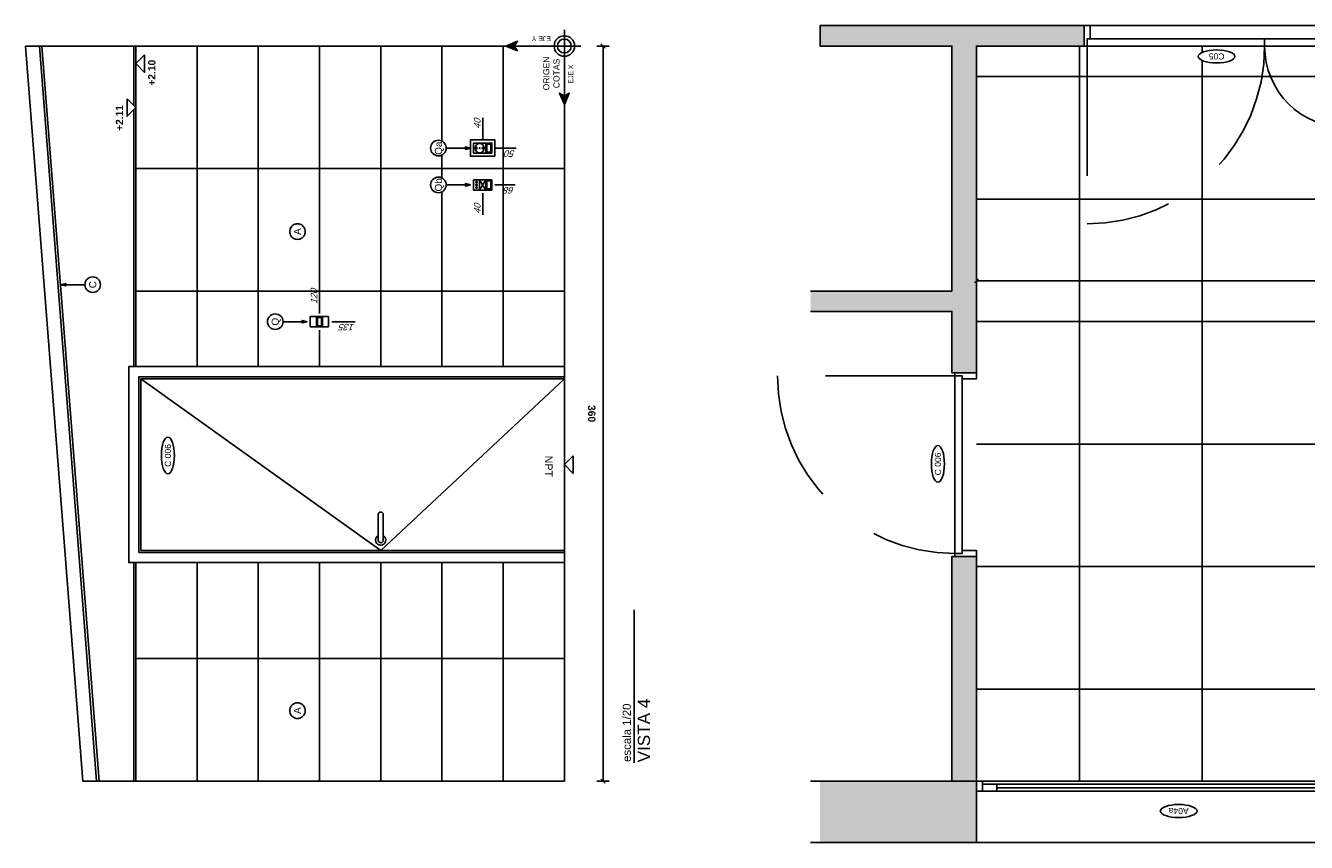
# Model space of a CAD drawing. Header units: millimetres. Extents: x -989 to -850, y -581 to -509.
# Tile 2 of 52: x -968.53 to -962.25, y -576.64 to -572.64. Entities that reach past the tile are written whole.
import ezdxf
from ezdxf.enums import TextEntityAlignment as Align

# ---------------------------------------------------------------- set-up
doc = ezdxf.new("R2010")
doc.units = ezdxf.units.MM
doc.header["$LTSCALE"] = 0.2
doc.set_wipeout_variables(frame=1)
doc.linetypes.add('HIDDEN2', pattern=[4.7625, 3.175, -1.5875])
for name, color, linetype in [('A HATCH MURO ALB', 252, 'Continuous'), ('A PAVIMENTO', 8, 'Continuous'), ('A TABIQUE', 2, 'Continuous'), ('A-ABER', 1, 'Continuous'), ('A-ABER-SERV', 9, 'Continuous'), ('A-ALBA-0', 253, 'Continuous'), ('A-ALBA-1', 1, 'Continuous'), ('A-ALBA-4', 6, 'Continuous'), ('A-ANNO-NIV', 2, 'Continuous'), ('A-ANNO-PLANI @ 20', 1, 'Continuous'), ('A-ANNO-SIMB @ 20', 2, 'Continuous'), ('A-ANNO-SIMB-AXIS', 1, 'Continuous'), ('A-ANNO-TEXT @ 20', 2, 'Continuous'), ('A-ANOT-COTA-ACUM', 1, 'Continuous'), ('A-ANOT-COTA-PARC', 1, 'Continuous'), ('A-ANOT-NIVL @ 20', 2, 'Continuous'), ('A-MURO-HATC', 252, 'Continuous'), ('E-ELEC', 1, 'Continuous'), ('TXT COTA', 3, 'Continuous')]:
    doc.layers.add(name, color=color, linetype=linetype)
doc.styles.add('BIS estudio', font='swissl.ttf')
doc.styles.add('BIS-ANOT', font='swiss.ttf')
doc.styles.add('BIS-COTA', font='swissb.ttf')
doc.styles.add('BIS-COTA-ACUM', font='swissi.ttf', dxfattribs={"oblique": 20})
doc.styles.add('E5-10', font='micross.ttf', dxfattribs={"height": 0.015})
doc.styles.add('E5-100', font='micross.ttf')
doc.dimstyles.new('BIS-COTA-ACUM', dxfattribs={"dimscale": 0.9, "dimtxt": 0.0016, "dimasz": 0.001, "dimexe": 0.0035, "dimexo": 0, "dimgap": 0.0005, "dimtad": 1, "dimdec": 1, "dimlfac": 100, "dimrnd": 1, "dimzin": 9, "dimdsep": 46, "dimtxsty": 'BIS-COTA-ACUM', "dimblk1": 'MARK1', "dimblk2": 'MARK2', "dimsah": 1, "dimcen": 0, "dimclrd": 1, "dimclre": 256, "dimclrt": 256, "dimaunit": 1, "dimadec": 0, "dimazin": 0, "dimtfac": 1, "dimtdec": 1, "dimtix": 1, "dimtmove": 2, "dimatfit": 3, "dimldrblk": 'MARK1', "dimfxl": 1, "dimtolj": 1, "dimarcsym": 1})
doc.dimstyles.new('BIS-COTA-PARC', dxfattribs={"dimscale": 0, "dimtxt": 0.0018, "dimasz": 0.001, "dimexe": 0.0015, "dimexo": 0, "dimgap": 0.0005, "dimtad": 1, "dimdec": 0, "dimlfac": 100, "dimzin": 9, "dimdsep": 46, "dimtxsty": 'BIS-COTA', "dimblk": 'OBLIQUE', "dimcen": 2.5, "dimclrd": 256, "dimclre": 251, "dimclrt": 2, "dimadec": 1, "dimazin": 2, "dimtfac": 1, "dimtdec": 0, "dimtix": 1, "dimtmove": 2, "dimatfit": 3, "dimldrblk": 'DOT', "dimfxl": 0.0015, "dimfxlon": 1, "dimtolj": 1, "dimtzin": 0, "dimarcsym": 0})
pattern_1 = [(315, (23.78585723, 93.22024556), (8.838834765e-05, 8.838834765e-05), [])]
pattern_2 = [(225, (23.618083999, 93.220245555), (8.838834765e-06, -8.838834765e-06), [])]

# ---------------------------------------------------------------- blocks, each defined once
blk = doc.blocks.new('AIP-PUERTA DOBLE COCINA PL')
for points in [[(0, 0), (0.03, 0), (0.03, 0.065), (0.015, 0.065), (0.015, 0.1), (0, 0.1), (0, 0)], [(1.3, 0), (1.27, 0), (1.27, 0.065), (1.285, 0.065), (1.285, 0.1), (1.3, 0.1), (1.3, 0)]]:
    blk.add_lwpolyline(points)
for points in [[(0.015, 0.065), (0.015, 0.1), (0.885, 0.1), (0.885, 0.065)], [(0.885, 0.065), (0.885, 0.1), (1.285, 0.1), (1.285, 0.065)]]:
    blk.add_lwpolyline(points, close=True)
at = {"layer": 'A-ABER-SERV', "color": 9, "linetype": 'HIDDEN2'}
for p, q in [((0.015, 0.1), (0.015, 0.97)), ((1.285, 0.1), (1.285, 0.5))]:
    blk.add_line(p, q, dxfattribs=at)
for centre, radius, start, end in [((0.015, 0.1), 0.87, 0, 90), ((1.285, 0.1), 0.4, 90, 180)]:
    blk.add_arc(centre, radius, start, end, dxfattribs=at)
blk = doc.blocks.new('CCA-PLANI1')
blk.add_wipeout([(0.225, 0), (0.219, -0.019), (0.205, -0.033), (0.187, -0.044), (0.169, -0.053), (0.15, -0.06), (0.131, -0.065), (0.111, -0.07), (0.091, -0.073), (0.071, -0.076), (0.051, -0.078), (0.03, -0.079), (0.01, -0.08), (-0.01, -0.08), (-0.03, -0.079), (-0.051, -0.078), (-0.071, -0.076), (-0.091, -0.073), (-0.111, -0.07), (-0.131, -0.065), (-0.15, -0.06), (-0.169, -0.053), (-0.187, -0.044), (-0.205, -0.033), (-0.219, -0.019), (-0.225, 0), (-0.219, 0.019), (-0.205, 0.033), (-0.187, 0.044), (-0.169, 0.053), (-0.15, 0.06), (-0.131, 0.065), (-0.111, 0.07), (-0.091, 0.073), (-0.071, 0.076), (-0.051, 0.078), (-0.03, 0.079), (-0.01, 0.08), (0.01, 0.08), (0.03, 0.079), (0.051, 0.078), (0.071, 0.076), (0.091, 0.073), (0.111, 0.07), (0.131, 0.065), (0.15, 0.06), (0.169, 0.053), (0.187, 0.044), (0.205, 0.033), (0.219, 0.019)])
blk.add_ellipse((0, 0), major_axis=(-0.225, 0), ratio=0.355556, start_param=-3.141592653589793, end_param=3.141592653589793)
at = {"color": 2, "style": 'E5-100'}
blk.add_attdef('TIPO', text='', height=0.075, rotation=360, dxfattribs=at).set_placement((0, 0), align=Align.MIDDLE_CENTER)
blk = doc.blocks.new('AIP-PUER-90 10.5')
for points in [[(0, 0.9), (0, 0.87), (0.07, 0.87), (0.07, 0.885), (0.105, 0.885), (0.105, 0.9), (0, 0.9)], [(0, 0), (0, 0.03), (0.07, 0.03), (0.07, 0.015), (0.105, 0.015), (0.105, 0), (0, 0)]]:
    blk.add_lwpolyline(points)
blk.add_lwpolyline([(0.07, 0.015), (0.105, 0.015), (0.105, 0.885), (0.07, 0.885)], close=True)
at = {"layer": 'A-ABER-SERV', "color": 9, "linetype": 'HIDDEN2'}
blk.add_line((0.105, 0.015), (0.975, 0.015), dxfattribs=at)
blk.add_arc((0.105, 0.015), 0.87, 0, 90, dxfattribs=at)
blk = doc.blocks.new('_Oblique')
at = {"layer": 'TXT COTA', "color": 0, "lineweight": -2}
blk.add_line((-0.5, -0.5), (0.5, 0.5), dxfattribs=at)
blk = doc.blocks.new('*D588')
at = {"layer": 'A-ANOT-COTA-PARC', "color": 251, "lineweight": -2, "transparency": 16777216}
for p, q in [((-963.8682, -573.9247), (-963.8682, -573.8647)), ((-956.7326, -573.9247), (-956.7326, -573.8647))]:
    blk.add_line(p, q, dxfattribs=at)
at = {"layer": 'A-ANOT-COTA-PARC', "lineweight": -2, "transparency": 16777216}
blk.add_line((-963.8682, -573.8947), (-956.7326, -573.8947), dxfattribs=at)
at = {"layer": 'Defpoints', "color": 0, "transparency": 16777216}
for p in [(-956.7326, -573.8947), (-963.8682, -574.3297), (-956.7326, -574.3397)]:
    blk.add_point(p, dxfattribs=at)
at = {"layer": 'A-ANOT-COTA-PARC', "lineweight": -2, "transparency": 16777216, "xscale": 0.02, "yscale": 0.02, "zscale": 0.02, "rotation": 180}
blk.add_blockref('_Oblique', (-963.8682, -573.8947), dxfattribs=at)
at = {"layer": 'A-ANOT-COTA-PARC', "lineweight": -2, "transparency": 16777216, "xscale": 0.02, "yscale": 0.02, "zscale": 0.02}
blk.add_blockref('_Oblique', (-956.7326, -573.8947), dxfattribs=at)
at = {"layer": 'A-ANOT-COTA-PARC', "color": 2, "transparency": 16777216, "insert": (-960.3004, -573.8667), "char_height": 0.036, "attachment_point": 5, "style": 'BIS-COTA'}
blk.add_mtext('\\A1;714', dxfattribs=at)
blk = doc.blocks.new('_Dot')
at = {"color": 0, "linetype": 'ByBlock', "lineweight": -2}
blk.add_line((-0.5, 0), (-1, 0), dxfattribs=at)
at = {"color": 0, "linetype": 'ByBlock', "const_width": 0.5}
blk.add_lwpolyline([(-0.25, 0, 1), (0.25, 0, 1)], format="xyb", close=True, dxfattribs=at)
blk = doc.blocks.new('*U538')
at = {"color": 0, "linetype": 'ByBlock', "ltscale": 0.5}
for points in [[(-1.1097, 0), (-1.0797, 0), (-1.0797, 0.05), (-1.1097, 0.05)], [(-1.0797, 0.05), (0.8103, 0.05), (0.8103, 0), (-1.0797, 0)], [(-1.0797, 0), (-1.0097, 0), (-1.0097, 0.035), (-1.0797, 0.035)], [(-1.0097, 0), (0.7403, 0), (0.7403, 0.035), (-1.0097, 0.035)], [(0.7403, 0.0175), (-1.0097, 0.0175), (-1.0097, 0.0175), (0.7403, 0.0175)], [(0.7403, 0), (0.8103, 0), (0.8103, 0.035), (0.7403, 0.035)], [(0.8403, 0), (0.8103, 0), (0.8103, 0.05), (0.8403, 0.05)]]:
    blk.add_lwpolyline(points, close=True, dxfattribs=at)
blk = doc.blocks.new('A-ANNO-TIT')
blk.add_line((-0.0375, 0), (0, 0))
at = {"linetype": 'Continuous', "style": 'E5-100'}
blk.add_attdef('TITULO', text='', height=0.003, dxfattribs=at).set_placement((0, 0), align=Align.BOTTOM_RIGHT)
blk.add_attdef('ESCALA', text='', height=0.002, dxfattribs=at).set_placement((-0.00024, -0.00283), align=Align.RIGHT)
blk = doc.blocks.new('*U55')
at = {"color": 0}
for points in [[(0.96, 0), (0, 0), (0, 2.135), (0.96, 2.135)], [(0.91, 0), (0.05, 0), (0.05, 2.085), (0.91, 2.085)], [(0.9, 0), (0.06, 0), (0.06, 2.075), (0.9, 2.075)]]:
    blk.add_lwpolyline(points, close=True, dxfattribs=at)
at = {"color": 9, "linetype": 'ByBlock', "ltscale": 0.2}
for points in [[(0.06, 0.9), (0.9, 2.075)], [(0.06, 0.9), (0.9, 0)]]:
    blk.add_lwpolyline(points, dxfattribs=at)
at = {"color": 8}
blk.add_lwpolyline([(0.11, 0.9125, 1), (0.11, 0.8875), (0.235, 0.8875, 1), (0.235, 0.9125)], format="xyb", close=True, dxfattribs=at)
blk.add_arc((0.11, 0.9), 0.025, 30, 330, dxfattribs=at)
blk = doc.blocks.new('nivel altimetrico')
blk.add_wipeout([(0, 0), (0.00215, 0.00215), (-0.00215, 0.00215)])
at = {"color": 0, "linetype": 'Continuous'}
blk.add_line((-0.0043, 0), (0.00215, 0), dxfattribs=at)
at = {"color": 0, "linetype": 'Continuous', "ltscale": 5}
blk.add_lwpolyline([(-0.00215, 0.00215), (0.00215, 0.00215), (0, 0), (-0.00215, 0.00215)], dxfattribs=at)
blk = doc.blocks.new('A-ANNO-NOM-2')
blk.add_wipeout([(0, -0.00191), (0.0003, -0.00189), (0.00059, -0.00182), (0.00087, -0.0017), (0.00112, -0.00155), (0.00135, -0.00135), (0.00155, -0.00112), (0.0017, -0.00087), (0.00182, -0.00059), (0.00189, -0.0003), (0.00191, 0), (0.00189, 0.0003), (0.00182, 0.00059), (0.0017, 0.00087), (0.00155, 0.00112), (0.00135, 0.00135), (0.00112, 0.00155), (0.00087, 0.0017), (0.00059, 0.00182), (0.0003, 0.00189), (0, 0.00191), (-0.0003, 0.00189), (-0.00059, 0.00182), (-0.00087, 0.0017), (-0.00112, 0.00155), (-0.00135, 0.00135), (-0.00155, 0.00112), (-0.0017, 0.00087), (-0.00182, 0.00059), (-0.00189, 0.0003), (-0.00191, 0), (-0.00189, -0.0003), (-0.00182, -0.00059), (-0.0017, -0.00087), (-0.00155, -0.00112), (-0.00135, -0.00135), (-0.00112, -0.00155), (-0.00087, -0.0017), (-0.00059, -0.00182), (-0.0003, -0.00189)])
blk.add_lwpolyline([(0, -0.00191), (0.0003, -0.00189), (0.00059, -0.00182), (0.00087, -0.0017), (0.00112, -0.00155), (0.00135, -0.00135), (0.00155, -0.00112), (0.0017, -0.00087), (0.00182, -0.00059), (0.00189, -0.0003), (0.00191, 0), (0.00189, 0.0003), (0.00182, 0.00059), (0.0017, 0.00087), (0.00155, 0.00112), (0.00135, 0.00135), (0.00112, 0.00155), (0.00087, 0.0017), (0.00059, 0.00182), (0.0003, 0.00189), (0, 0.00191), (-0.0003, 0.00189), (-0.00059, 0.00182), (-0.00087, 0.0017), (-0.00112, 0.00155), (-0.00135, 0.00135), (-0.00155, 0.00112), (-0.0017, 0.00087), (-0.00182, 0.00059), (-0.00189, 0.0003), (-0.00191, 0), (-0.00189, -0.0003), (-0.00182, -0.00059), (-0.0017, -0.00087), (-0.00155, -0.00112), (-0.00135, -0.00135), (-0.00112, -0.00155), (-0.00087, -0.0017), (-0.00059, -0.00182), (-0.0003, -0.00189)], close=True)
at = {"color": 1, "linetype": 'Continuous', "style": 'E5-100'}
blk.add_attdef('LETRA', text='', height=0.00175, dxfattribs=at).set_placement((0, 0), align=Align.MIDDLE_CENTER)
blk = doc.blocks.new('EL-LLAME BIPOLAR-MODULO CIEGO-3 EN LINEA')
at = {"linetype": 'ByBlock'}
blk.add_wipeout([(-5.2727, 125.6181), (-5.2727, 125.5381), (-5.1527, 125.5381), (-5.1527, 125.6181)], dxfattribs=at)
h = blk.add_hatch(dxfattribs=at)
h.set_pattern_fill('ANSI31', color=8, scale=0.001, angle=-90, style=0)
h.set_pattern_definition([(315, (23.77283519, 93.22024556), (8.838834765e-05, 8.838834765e-05), [])])
edge = h.paths.add_edge_path()
edge.add_arc((-5.1827, 125.5911), 0.00321, 90, 450)
h = blk.add_hatch(dxfattribs=at)
h.set_pattern_fill('ANSI31', color=8, scale=0.001, angle=-90, style=0)
h.set_pattern_definition(pattern_1)
edge = h.paths.add_edge_path()
edge.add_arc((-5.1827, 125.5781), 0.00321, 90, 450)
h = blk.add_hatch(dxfattribs=at)
h.set_pattern_fill('ANSI31', color=8, scale=0.001, angle=-90, style=0)
h.set_pattern_definition(pattern_1)
edge = h.paths.add_edge_path()
edge.add_arc((-5.1827, 125.5651), 0.00321, 90, 450)
for p, q in [((-5.2277, 125.6031), (-5.1977, 125.5531)), ((-5.1977, 125.6031), (-5.2277, 125.5531))]:
    blk.add_line(p, q, dxfattribs=at)
for points in [[(-5.2577, 125.6031), (-5.2577, 125.5531), (-5.2277, 125.5531), (-5.2277, 125.6031)], [(-5.2527, 125.598), (-5.2527, 125.5582), (-5.2328, 125.5582), (-5.2328, 125.598)], [(-5.2277, 125.6031), (-5.2277, 125.5531), (-5.1977, 125.5531), (-5.1977, 125.6031)], [(-5.1977, 125.6031), (-5.1977, 125.5531), (-5.1677, 125.5531), (-5.1677, 125.6031)]]:
    blk.add_lwpolyline(points, close=True, dxfattribs=at)
for centre in [(-5.1827, 125.5911), (-5.1827, 125.5781), (-5.1827, 125.5651)]:
    blk.add_circle(centre, 0.00321, dxfattribs=at)
blk = doc.blocks.new('EL-LLAVE BIPOLAR-MODULO SHUKO')
at = {"linetype": 'ByBlock', "ltscale": 0.005}
blk.add_wipeout([(-5.118, 125.6181), (-5.118, 125.5381), (-4.998, 125.5381), (-4.998, 125.6181)], dxfattribs=at)
h = blk.add_hatch(dxfattribs=at)
h.set_pattern_fill('ANSI31', color=8, scale=0.0001, angle=-90, style=0)
h.set_pattern_definition(pattern_2)
edge = h.paths.add_edge_path()
edge.add_arc((-5.058, 125.5781), 0.00321, 90, 450)
h = blk.add_hatch(dxfattribs=at)
h.set_pattern_fill('ANSI31', color=8, scale=5e-05, angle=-90, style=0)
h.set_pattern_definition([(225, (23.6180839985, 93.220245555), (4.4194173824e-06, -4.4194173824e-06), [])])
edge = h.paths.add_edge_path()
edge.add_arc((-5.043, 125.5781), 0.00161, 90, 450)
h = blk.add_hatch(dxfattribs=at)
h.set_pattern_fill('ANSI31', color=8, scale=0.0001, angle=-90, style=0)
h.set_pattern_definition(pattern_2)
edge = h.paths.add_edge_path()
edge.add_arc((-5.028, 125.5781), 0.00321, 90, 450)
for points in [[(-5.118, 125.6181), (-5.118, 125.5381), (-4.998, 125.5381), (-4.998, 125.6181)], [(-5.103, 125.6031), (-5.103, 125.5531), (-5.073, 125.5531), (-5.073, 125.6031)], [(-5.0979, 125.598), (-5.0979, 125.5582), (-5.0781, 125.5582), (-5.0781, 125.598)], [(-5.073, 125.6031), (-5.073, 125.5531), (-5.013, 125.5531), (-5.013, 125.6031)]]:
    blk.add_lwpolyline(points, close=True, dxfattribs=at)
for centre, radius in [((-5.043, 125.5781), 0.0225), ((-5.058, 125.5781), 0.00321), ((-5.043, 125.5781), 0.00161), ((-5.028, 125.5781), 0.00321)]:
    blk.add_circle(centre, radius, dxfattribs=at)
blk = doc.blocks.new('EL-3 LLAVES BIPOLAR')
at = {"linetype": 'ByBlock'}
blk.add_wipeout([(63.9348, 13.8976), (63.9348, 13.9776), (63.8148, 13.9776), (63.8148, 13.8976)], dxfattribs=at)
for points in [[(63.8598, 13.9126), (63.8598, 13.9626), (63.8298, 13.9626), (63.8298, 13.9126)], [(63.8898, 13.9126), (63.8898, 13.9626), (63.8598, 13.9626), (63.8598, 13.9126)], [(63.8847, 13.9177), (63.8847, 13.9576), (63.8648, 13.9576), (63.8648, 13.9177)], [(63.9198, 13.9126), (63.9198, 13.9626), (63.8898, 13.9626), (63.8898, 13.9126)]]:
    blk.add_lwpolyline(points, close=True, dxfattribs=at)
blk = doc.blocks.new('*U61')
blk.add_lwpolyline([(0, 0.00785), (0.00031, 0.0066), (-0.00031, 0.0066)], close=True)
blk.add_wipeout([(0, -0.00191), (0.0003, -0.00189), (0.00059, -0.00182), (0.00087, -0.0017), (0.00112, -0.00155), (0.00135, -0.00135), (0.00155, -0.00112), (0.0017, -0.00087), (0.00182, -0.00059), (0.00189, -0.0003), (0.00191, 0), (0.00189, 0.0003), (0.00182, 0.00059), (0.0017, 0.00087), (0.00155, 0.00112), (0.00135, 0.00135), (0.00112, 0.00155), (0.00087, 0.0017), (0.00059, 0.00182), (0.0003, 0.00189), (0, 0.00191), (-0.0003, 0.00189), (-0.00059, 0.00182), (-0.00087, 0.0017), (-0.00112, 0.00155), (-0.00135, 0.00135), (-0.00155, 0.00112), (-0.0017, 0.00087), (-0.00182, 0.00059), (-0.00189, 0.0003), (-0.00191, 0), (-0.00189, -0.0003), (-0.00182, -0.00059), (-0.0017, -0.00087), (-0.00155, -0.00112), (-0.00135, -0.00135), (-0.00112, -0.00155), (-0.00087, -0.0017), (-0.00059, -0.00182), (-0.0003, -0.00189)])
at = {"linetype": 'Continuous'}
blk.add_line((0, 0.00785), (0, 0.00191), dxfattribs=at)
blk.add_circle((0, 0), 0.00191)
at = {"color": 1, "linetype": 'Continuous', "style": 'E5-100'}
blk.add_attdef('LETRA', text='', height=0.00175, dxfattribs=at).set_placement((0, 0), align=Align.MIDDLE_CENTER)
blk = doc.blocks.new('*D555')
at = {"layer": 'A-ANOT-COTA-ACUM', "lineweight": -2, "transparency": 16777216}
blk.add_line((-966.2876, -573.2046), (-966.2876, -573.0961), dxfattribs=at)
at = {"layer": 'Defpoints', "color": 0, "transparency": 16777216}
for p in [(-965.8876, -572.7446), (-966.2876, -573.1653), (-966.2876, -573.2046)]:
    blk.add_point(p, dxfattribs=at)
at = {"layer": 'A-ANOT-COTA-ACUM', "transparency": 16777216, "insert": (-966.3141, -573.1257), "char_height": 0.032, "attachment_point": 5, "rotation": 90, "style": 'BIS-COTA-ACUM'}
blk.add_mtext('\\A1;40', dxfattribs=at)
blk = doc.blocks.new('MARK1')
at = {"color": 0}
for p, q in [((1, 0), (-1, 0)), ((0, 1.5), (0, -1.5))]:
    blk.add_line(p, q, dxfattribs=at)
blk.add_lwpolyline([(0.5, 0.5), (-0.5, -0.5)], dxfattribs=at)
blk = doc.blocks.new('MARK2')
at = {"color": 0}
for p, q in [((1, 0), (-1, 0)), ((0, 1.5), (0, -1.5))]:
    blk.add_line(p, q, dxfattribs=at)
blk.add_lwpolyline([(0.5, 0.5), (-0.5, -0.5)], dxfattribs=at)
blk = doc.blocks.new('*D556')
at = {"layer": 'A-ANOT-COTA-ACUM', "lineweight": -2, "transparency": 16777216}
blk.add_line((-966.2876, -573.4646), (-966.2876, -573.5716), dxfattribs=at)
at = {"layer": 'Defpoints', "color": 0, "transparency": 16777216}
for p in [(-965.8876, -572.7446), (-966.2876, -573.4646), (-966.2876, -573.5024)]:
    blk.add_point(p, dxfattribs=at)
at = {"layer": 'A-ANOT-COTA-ACUM', "transparency": 16777216, "insert": (-966.3141, -573.542), "char_height": 0.032, "attachment_point": 5, "rotation": 90, "style": 'BIS-COTA-ACUM'}
blk.add_mtext('\\A1;40', dxfattribs=at)
blk = doc.blocks.new('*D557')
at = {"layer": 'A-ANOT-COTA-ACUM', "lineweight": -2, "transparency": 16777216}
blk.add_line((-966.2276, -573.2446), (-966.1237, -573.2446), dxfattribs=at)
at = {"layer": 'Defpoints', "color": 0, "transparency": 16777216}
for p in [(-965.8876, -572.7446), (-966.2276, -573.2446), (-966.1922, -573.2446)]:
    blk.add_point(p, dxfattribs=at)
at = {"layer": 'A-ANOT-COTA-ACUM', "transparency": 16777216, "insert": (-966.1529, -573.2711), "char_height": 0.032, "attachment_point": 5, "rotation": 180, "style": 'BIS-COTA-ACUM'}
blk.add_mtext('\\A1;50', dxfattribs=at)
blk = doc.blocks.new('*D558')
at = {"layer": 'A-ANOT-COTA-ACUM', "lineweight": -2, "transparency": 16777216}
blk.add_line((-966.2276, -573.4246), (-966.129, -573.4246), dxfattribs=at)
at = {"layer": 'Defpoints', "color": 0, "transparency": 16777216}
for p in [(-965.8876, -572.7446), (-966.2276, -573.4246), (-966.1963, -573.4246)]:
    blk.add_point(p, dxfattribs=at)
at = {"layer": 'A-ANOT-COTA-ACUM', "transparency": 16777216, "insert": (-966.1576, -573.4511), "char_height": 0.032, "attachment_point": 5, "rotation": 180, "style": 'BIS-COTA-ACUM'}
blk.add_mtext('\\A1;68', dxfattribs=at)
blk = doc.blocks.new('*D559')
at = {"layer": 'A-ANOT-COTA-ACUM', "lineweight": -2, "transparency": 16777216}
blk.add_line((-967.0276, -574.0946), (-966.9131, -574.0946), dxfattribs=at)
at = {"layer": 'Defpoints', "color": 0, "transparency": 16777216}
for p in [(-965.8876, -572.7446), (-967.0276, -574.0946), (-967.0011, -574.0946)]:
    blk.add_point(p, dxfattribs=at)
at = {"layer": 'A-ANOT-COTA-ACUM', "transparency": 16777216, "insert": (-966.9521, -574.1211), "char_height": 0.032, "attachment_point": 5, "rotation": 180, "style": 'BIS-COTA-ACUM'}
blk.add_mtext('\\A1;135', dxfattribs=at)
blk = doc.blocks.new('*D560')
at = {"layer": 'A-ANOT-COTA-ACUM', "lineweight": -2, "transparency": 16777216}
blk.add_line((-967.0876, -574.0546), (-967.0876, -573.9326), dxfattribs=at)
at = {"layer": 'Defpoints', "color": 0, "transparency": 16777216}
for p in [(-965.8876, -572.7446), (-967.0876, -574.0211), (-967.0876, -574.0546)]:
    blk.add_point(p, dxfattribs=at)
at = {"layer": 'A-ANOT-COTA-ACUM', "transparency": 16777216, "insert": (-967.1141, -573.9718), "char_height": 0.032, "attachment_point": 5, "rotation": 90, "style": 'BIS-COTA-ACUM'}
blk.add_mtext('\\A1;120', dxfattribs=at)
blk = doc.blocks.new('*U63')
blk.add_lwpolyline([(0, -0.00785), (-0.00031, -0.0066), (0.00031, -0.0066)], close=True)
blk.add_wipeout([(0, -0.00191), (0.0003, -0.00189), (0.00059, -0.00182), (0.00087, -0.0017), (0.00112, -0.00155), (0.00135, -0.00135), (0.00155, -0.00112), (0.0017, -0.00087), (0.00182, -0.00059), (0.00189, -0.0003), (0.00191, 0), (0.00189, 0.0003), (0.00182, 0.00059), (0.0017, 0.00087), (0.00155, 0.00112), (0.00135, 0.00135), (0.00112, 0.00155), (0.00087, 0.0017), (0.00059, 0.00182), (0.0003, 0.00189), (0, 0.00191), (-0.0003, 0.00189), (-0.00059, 0.00182), (-0.00087, 0.0017), (-0.00112, 0.00155), (-0.00135, 0.00135), (-0.00155, 0.00112), (-0.0017, 0.00087), (-0.00182, 0.00059), (-0.00189, 0.0003), (-0.00191, 0), (-0.00189, -0.0003), (-0.00182, -0.00059), (-0.0017, -0.00087), (-0.00155, -0.00112), (-0.00135, -0.00135), (-0.00112, -0.00155), (-0.00087, -0.0017), (-0.00059, -0.00182), (-0.0003, -0.00189)])
at = {"linetype": 'Continuous'}
blk.add_line((0, -0.00785), (0, -0.00191), dxfattribs=at)
blk.add_circle((0, 0), 0.00191)
at = {"color": 1, "linetype": 'Continuous', "style": 'E5-100'}
blk.add_attdef('LETRA', text='', height=0.00175, dxfattribs=at).set_placement((0, 0), align=Align.MIDDLE_CENTER)
blk = doc.blocks.new('A-ANNO-DET-EJE 2')
for points in [[(0, 0.2863), (0.0233, 0.2302), (0, 0.2457), (-0.0233, 0.2302)], [(-0.2863, 0), (-0.2302, 0.0233), (-0.2457, 0), (-0.2302, -0.0233)]]:
    blk.add_hatch(color=0).paths.add_polyline_path(points)
at = {"color": 0}
for p, q in [((0, -0.08), (0, 0.2457)), ((0.08, 0), (-0.2457, 0))]:
    blk.add_line(p, q, dxfattribs=at)
for points in [[(0, 0.2863), (0.0233, 0.2302), (0, 0.2457), (-0.0233, 0.2302)], [(-0.2863, 0), (-0.2302, 0.0233), (-0.2457, 0), (-0.2302, -0.0233)]]:
    blk.add_lwpolyline(points, close=True, dxfattribs=at)
at = {"color": 0, "ltscale": 1.5}
for radius in [0.05, 0.034]:
    blk.add_circle((0, 0), radius, dxfattribs=at)
at = {"color": 0, "insert": (0.0487, 0.066), "char_height": 0.024, "width": 0.234553, "attachment_point": 7, "rotation": 90, "style": 'E5-10'}
blk.add_mtext('{\\fArial|b0|i0|c238|p34;EJE Y}', dxfattribs=at)
at = {"color": 0, "style": 'E5-10'}
for s, insert, char_height, width, attachment_point in [('{\\fArial|b0|i0|c238|p34;ORIGEN\\fArial|b0|i0|c0|p34;\\P\\fArial|b0|i0|c238|p34;COTAS}', (-0.1344, 0.0634), 0.03, 0.19717, 5), ('{\\fArial|b0|i0|c238|p34;EJE X}', (-0.1843, -0.02), 0.024, 0.234553, 1)]:
    blk.add_mtext(s, dxfattribs=dict(at, insert=insert, char_height=char_height, width=width, attachment_point=attachment_point))
blk = doc.blocks.new('*D561')
at = {"layer": 'A-ANOT-COTA-PARC', "color": 251, "lineweight": -2, "transparency": 16777216}
for p, q in [((-965.668, -572.7446), (-965.728, -572.7446)), ((-965.668, -576.3446), (-965.728, -576.3446))]:
    blk.add_line(p, q, dxfattribs=at)
at = {"layer": 'A-ANOT-COTA-PARC', "lineweight": -2, "transparency": 16777216}
blk.add_line((-965.698, -572.7446), (-965.698, -576.3446), dxfattribs=at)
at = {"layer": 'Defpoints', "color": 0, "transparency": 16777216}
for p in [(-965.5627, -572.7446, -0.0005), (-965.698, -576.3446), (-965.5627, -576.3446, -0.0005)]:
    blk.add_point(p, dxfattribs=at)
at = {"layer": 'A-ANOT-COTA-PARC', "lineweight": -2, "transparency": 16777216, "xscale": 0.02, "yscale": 0.02, "zscale": 0.02}
for p, rotation in [((-965.698, -572.7446), 90), ((-965.698, -576.3446), 270)]:
    blk.add_blockref('_Oblique', p, dxfattribs=dict(at, rotation=rotation))
at = {"layer": 'A-ANOT-COTA-PARC', "color": 2, "transparency": 16777216, "insert": (-965.7535, -574.5446), "char_height": 0.036, "attachment_point": 5, "rotation": 270, "style": 'BIS-COTA'}
blk.add_mtext('\\A1;360', dxfattribs=at)

msp = doc.modelspace()

# ---------------------------------------------------------------- hatches: boundary and pattern name
at = {"layer": 'A HATCH MURO ALB'}
h = msp.add_hatch(color=256, dxfattribs=at)
h.dxf.hatch_style = 1
h.paths.add_polyline_path([(-963.9882, -576.3446), (-963.8682, -576.3446), (-963.8682, -575.2446), (-963.9882, -575.2446)])
h = msp.add_hatch(color=256, dxfattribs=at)
h.dxf.hatch_style = 1
h.paths.add_polyline_path([(-961.9182, -576.3446), (-961.9182, -576.6446), (-956.4326, -576.6446), (-956.4326, -576.3446)])
h.paths.add_polyline_path([(-963.8682, -576.6446), (-963.8682, -576.3446), (-964.6344, -576.3446), (-964.6344, -576.6446)])
at = {"layer": 'A PAVIMENTO'}
h = msp.add_hatch(dxfattribs=at)
h.set_pattern_fill('_USER', color=256, scale=0.6, angle=1080, double=1, pattern_type=0)
h.set_pattern_definition([(180, (-1544.76306, -305.2944), (-1e-13, -0.6), []), (270, (-1544.76306, -305.2944), (0.6, -1e-13), [])])
h.paths.add_polyline_path([(-957.6336, -575.7631), (-957.6336, -575.7447), (-957.3326, -575.7447), (-957.3326, -573.5447), (-960.4682, -573.5447), (-960.4682, -572.7447), (-960.5682, -572.7447), (-960.5682, -573.4746), (-961.8682, -573.4746), (-961.8681, -572.7448), (-962.0409, -572.7446), (-963.8682, -572.7446), (-963.8682, -576.3446), (-961.8826, -576.3446), (-961.8826, -575.7447), (-958.6326, -575.7447), (-958.6326, -576.3446), (-958.5196, -576.3446), (-958.5196, -575.7631)])
at = {"layer": 'A-MURO-HATC'}
h = msp.add_hatch(color=256, dxfattribs=at)
h.dxf.hatch_style = 1
h.paths.add_polyline_path([(-964.6811, -573.9446), (-964.6811, -574.0446), (-963.9882, -574.0446), (-963.9882, -574.3446), (-963.8682, -574.3446), (-963.8682, -572.7446), (-963.3409, -572.7447), (-963.3409, -572.6447), (-964.6344, -572.6446), (-964.6344, -572.7446), (-963.9882, -572.7446), (-963.9882, -573.9446)])

# ---------------------------------------------------------------- linework, layer by layer
at = {"layer": 'A TABIQUE'}
for points in [[(-964.6811, -573.9446), (-963.9882, -573.9446), (-963.9882, -572.7446), (-964.6344, -572.7446), (-964.6344, -572.6446), (-963.3409, -572.6447)], [(-963.3409, -572.6447), (-963.3409, -572.7447), (-963.8682, -572.7446), (-963.8682, -574.3446), (-963.9882, -574.3446), (-963.9882, -574.0446), (-964.6811, -574.0446)]]:
    msp.add_lwpolyline(points, dxfattribs=at)
msp.add_lwpolyline([(-963.9882, -576.3446), (-963.8682, -576.3446), (-963.8682, -575.2446), (-963.9882, -575.2446)], close=True, dxfattribs=at)
at = {"layer": 'A-ABER'}
msp.add_lwpolyline([(-962.0409, -572.6447), (-963.3409, -572.6447), (-963.3409, -572.7447), (-962.0409, -572.7447)], close=True, dxfattribs=at)
at = {"layer": 'A-ALBA-0'}
for points in [[(-967.9876, -573.3446), (-967.9876, -572.7446), (-967.6876, -572.7446), (-967.6876, -573.3446)], [(-967.6876, -573.3446), (-967.6876, -572.7446), (-967.3876, -572.7446), (-967.3876, -573.3446)], [(-967.3876, -573.3446), (-967.3876, -572.7446), (-967.0876, -572.7446), (-967.0876, -573.3446)], [(-967.0876, -573.3446), (-967.0876, -572.7446), (-966.7876, -572.7446), (-966.7876, -573.3446)], [(-966.7876, -573.3446), (-966.7876, -572.7446), (-966.4876, -572.7446), (-966.4876, -573.3446)], [(-966.4876, -573.3446), (-966.4876, -572.7446), (-966.1876, -572.7446), (-966.1876, -573.3446)], [(-966.1876, -573.3446), (-966.1876, -572.7446), (-965.8876, -572.7446), (-965.8876, -573.3446)], [(-967.9876, -573.9446), (-967.9876, -573.3446), (-967.6876, -573.3446), (-967.6876, -573.9446)], [(-967.6876, -573.9446), (-967.6876, -573.3446), (-967.3876, -573.3446), (-967.3876, -573.9446)], [(-967.3876, -573.9446), (-967.3876, -573.3446), (-967.0876, -573.3446), (-967.0876, -573.9446)], [(-967.0876, -573.9446), (-967.0876, -573.3446), (-966.7876, -573.3446), (-966.7876, -573.9446)], [(-966.7876, -573.9446), (-966.7876, -573.3446), (-966.4876, -573.3446), (-966.4876, -573.9446)], [(-966.4876, -573.9446), (-966.4876, -573.3446), (-966.1876, -573.3446), (-966.1876, -573.9446)], [(-966.1876, -573.9446), (-966.1876, -573.3446), (-965.8876, -573.3446), (-965.8876, -573.9446)], [(-967.9876, -574.3146), (-967.9876, -573.9446), (-967.6876, -573.9446), (-967.6876, -574.3146)], [(-967.6876, -574.3146), (-967.6876, -573.9446), (-967.3876, -573.9446), (-967.3876, -574.3146)], [(-967.3876, -574.3146), (-967.3876, -573.9446), (-967.0876, -573.9446), (-967.0876, -574.3146)], [(-967.0876, -574.3146), (-967.0876, -573.9446), (-966.7876, -573.9446), (-966.7876, -574.3146)], [(-966.7876, -574.3146), (-966.7876, -573.9446), (-966.4876, -573.9446), (-966.4876, -574.3146)], [(-966.4876, -574.3146), (-966.4876, -573.9446), (-966.1876, -573.9446), (-966.1876, -574.3146)], [(-966.1876, -574.3146), (-966.1876, -573.9446), (-965.8876, -573.9446), (-965.8876, -574.3146)], [(-967.9876, -575.7446), (-967.9876, -575.2746), (-967.6876, -575.2746), (-967.6876, -575.7446)], [(-967.6876, -575.7446), (-967.6876, -575.2746), (-967.3876, -575.2746), (-967.3876, -575.7446)], [(-967.3876, -575.7446), (-967.3876, -575.2746), (-967.0876, -575.2746), (-967.0876, -575.7446)], [(-967.0876, -575.7446), (-967.0876, -575.2746), (-966.7876, -575.2746), (-966.7876, -575.7446)], [(-966.7876, -575.7446), (-966.7876, -575.2746), (-966.4876, -575.2746), (-966.4876, -575.7446)], [(-966.4876, -575.7446), (-966.4876, -575.2746), (-966.1876, -575.2746), (-966.1876, -575.7446)], [(-966.1876, -575.7446), (-966.1876, -575.2746), (-965.8876, -575.2746), (-965.8876, -575.7446)], [(-967.9876, -576.3446), (-967.9876, -575.7446), (-967.6876, -575.7446), (-967.6876, -576.3446)], [(-967.6876, -576.3446), (-967.6876, -575.7446), (-967.3876, -575.7446), (-967.3876, -576.3446)], [(-967.3876, -576.3446), (-967.3876, -575.7446), (-967.0876, -575.7446), (-967.0876, -576.3446)], [(-967.0876, -576.3446), (-967.0876, -575.7446), (-966.7876, -575.7446), (-966.7876, -576.3446)], [(-966.7876, -576.3446), (-966.7876, -575.7446), (-966.4876, -575.7446), (-966.4876, -576.3446)], [(-966.4876, -576.3446), (-966.4876, -575.7446), (-966.1876, -575.7446), (-966.1876, -576.3446)], [(-966.1876, -576.3446), (-966.1876, -575.7446), (-965.8876, -575.7446), (-965.8876, -576.3446)]]:
    msp.add_lwpolyline(points, close=True, dxfattribs=at)
at = {"layer": 'A-ALBA-1'}
for p, q in [((-967.9976, -574.3146), (-967.9976, -572.7446)), ((-967.9976, -576.3446), (-967.9976, -575.2746)), ((-961.9182, -576.6446), (-963.8682, -576.6446))]:
    msp.add_line(p, q, dxfattribs=at)
for points in [[(-967.9876, -574.3146), (-967.9876, -572.7446), (-965.8876, -572.7446)], [(-967.9876, -576.3446), (-967.9876, -575.2746)]]:
    msp.add_lwpolyline(points, dxfattribs=at)
at = {"layer": 'A-ALBA-4'}
for p, q in [((-967.9876, -576.3446), (-965.8876, -576.3446)), ((-963.8682, -576.3446), (-963.8682, -576.6446))]:
    msp.add_line(p, q, dxfattribs=at)
for points in [[(-964.6811, -573.9446), (-963.9882, -573.9446), (-963.9882, -572.7446), (-964.6344, -572.7446), (-964.6344, -572.6446), (-963.3409, -572.6447)], [(-963.3409, -572.6447), (-963.3409, -572.7447), (-963.8682, -572.7446), (-963.8682, -574.3446), (-963.9882, -574.3446), (-963.9882, -574.0446), (-964.6811, -574.0446)], [(-964.6811, -576.3446), (-963.8682, -576.3446)], [(-963.8682, -576.6446), (-964.6811, -576.6446)]]:
    msp.add_lwpolyline(points, dxfattribs=at)
for points in [[(-968.5276, -572.7446), (-965.8876, -572.7446), (-965.8876, -576.3446), (-968.2476, -576.3446)], [(-963.9882, -576.3446), (-963.8682, -576.3446), (-963.8682, -575.2446), (-963.9882, -575.2446)]]:
    msp.add_lwpolyline(points, close=True, dxfattribs=at)

# ---------------------------------------------------------------- block references
at = {"layer": 'A-ABER', "xscale": -1, "rotation": 180}
msp.add_blockref('AIP-PUERTA DOBLE COCINA PL', (-963.3409, -572.6447), dxfattribs=at)
at = {"layer": 'A-ABER', "rotation": 179.999999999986}
msp.add_blockref('AIP-PUER-90 10.5', (-963.8682, -574.3446), dxfattribs=at)
at = {"layer": 'A-ABER'}
msp.add_blockref('*U538', (-962.7585, -576.3946), dxfattribs=at)
at = {"layer": 'A-ALBA-1', "rotation": 90.00000000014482}
msp.add_blockref('*U55', (-965.8876, -575.2746), dxfattribs=at)
at = {"layer": 'A-ANNO-SIMB-AXIS', "rotation": 89.99999777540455}
msp.add_blockref('A-ANNO-DET-EJE 2', (-965.8876, -572.7446), dxfattribs=at)
at = {"layer": 'A-ANNO-TEXT @ 20', "linetype": 'Continuous'}
ref = msp.add_blockref('A-ANNO-TIT', (-965.545, -576.2553), dxfattribs=dict(at, xscale=20, yscale=20, zscale=20, rotation=269.9999999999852))
ref.add_attrib('TITULO', 'VISTA 4', dxfattribs={"layer": '0', "linetype": 'Continuous', "height": 0.06, "rotation": 90, "style": 'E5-100'}).set_placement((-965.4498, -575.9408), align=Align.BOTTOM_RIGHT)
ref.add_attrib('ESCALA', 'escala 1/20', dxfattribs={"layer": '0', "linetype": 'Continuous', "height": 0.04, "rotation": 90, "style": 'E5-100'}).set_placement((-965.5617, -575.9649), align=Align.RIGHT)

# ---------------------------------------------------------------- texts
at = {"layer": 'A-ANNO-NIV', "insert": (-965.9637, -574.803), "char_height": 0.0375, "attachment_point": 5, "rotation": 270, "style": 'BIS estudio'}
msp.add_mtext('\\A1;NPT', dxfattribs=at)

# ---------------------------------------------------------------- dimensions: what is measured, and where the dimension line sits
at = {"layer": 'A-ANOT-COTA-PARC'}
dim = msp.add_linear_dim(base=(-965.698, -576.3446), p1=(-965.5627, -572.7446, -0.0005), p2=(-965.5627, -576.3446, -0.0005), angle=90, dimstyle='BIS-COTA-PARC', dxfattribs=at)
dim.commit()
dim.dimension.update_dxf_attribs({"geometry": '*D561', "text_midpoint": (-965.7535, -574.5446), "dimtype": 160, "text_rotation": 270})
dim = msp.add_linear_dim(base=(-956.7326, -573.8947), p1=(-963.8682, -574.3297), p2=(-956.7326, -574.3397), dimstyle='BIS-COTA-PARC', override={"dimscale": 0, "dimtix": 1, "dimtofl": 1, "dimtmove": 2, "dimatfit": 3}, dxfattribs=at)
dim.commit()
dim.dimension.update_dxf_attribs({"geometry": '*D588', "text_midpoint": (-960.3004, -573.8667)})

# ---------------------------------------------------------------- next in the draw order: block references
at = {"layer": 'A-ANNO-PLANI @ 20'}
ref = msp.add_blockref('CCA-PLANI1', (-962.6912, -572.7955), dxfattribs=dict(at, xscale=-0.400175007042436, yscale=0.400175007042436, zscale=0.400175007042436, rotation=180))
ref.add_attrib('TIPO', 'C05', dxfattribs={"layer": '0', "color": 2, "height": 0.03001, "rotation": 180, "style": 'E5-100'}).set_placement((-962.6909, -572.7955), align=Align.MIDDLE_CENTER)
ref = msp.add_blockref('CCA-PLANI1', (-967.8303, -574.7495), dxfattribs=dict(at, xscale=0.400175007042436, yscale=0.400175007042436, zscale=0.400175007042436, rotation=269.9999999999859))
ref.add_attrib('TIPO', 'C 006', dxfattribs={"layer": '0', "color": 2, "height": 0.03001, "rotation": 90, "style": 'E5-100'}).set_placement((-967.8303, -574.7497), align=Align.MIDDLE_CENTER)
ref = msp.add_blockref('CCA-PLANI1', (-964.0569, -574.7913), dxfattribs=dict(at, xscale=-0.400175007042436, yscale=0.400175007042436, zscale=0.400175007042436, rotation=269.9999999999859))
ref.add_attrib('TIPO', 'C 006', dxfattribs={"layer": '0', "color": 2, "height": 0.03001, "rotation": 90, "style": 'E5-100'}).set_placement((-964.0569, -574.7913), align=Align.MIDDLE_CENTER)
ref = msp.add_blockref('CCA-PLANI1', (-962.8771, -576.4912), dxfattribs=dict(at, xscale=-0.400175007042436, yscale=0.400175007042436, zscale=0.400175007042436, rotation=359.999999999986))
ref.add_attrib('TIPO', 'A04a', dxfattribs={"layer": '0', "color": 2, "height": 0.03001, "rotation": 180, "style": 'E5-100'}).set_placement((-962.8771, -576.4912), align=Align.MIDDLE_CENTER)
at = {"layer": 'A-ANNO-SIMB @ 20', "linetype": 'Continuous'}
ref = msp.add_blockref('A-ANNO-NOM-2', (-967.1954, -573.6533), dxfattribs=dict(at, xscale=-20, yscale=20, zscale=20, rotation=89.99999999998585))
ref.add_attrib('LETRA', 'A', dxfattribs={"layer": '0', "color": 1, "linetype": 'Continuous', "height": 0.035, "rotation": 90, "style": 'BIS-ANOT', "text_generation_flag": 2}).set_placement((-967.1954, -573.6533), align=Align.MIDDLE_CENTER)
at = {"layer": 'A-ANNO-SIMB @ 20', "linetype": 'Continuous', "xscale": 20, "yscale": 20, "zscale": 20, "rotation": 90.00000016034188}
msp.add_blockref('*U61', (-968.1989, -573.9134), dxfattribs=at).add_auto_attribs({'LETRA': 'C'})
at = {"layer": 'A-ANNO-SIMB @ 20', "linetype": 'Continuous'}
ref = msp.add_blockref('A-ANNO-NOM-2', (-967.1954, -575.9996), dxfattribs=dict(at, xscale=-20, yscale=20, zscale=20, rotation=89.99999999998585))
ref.add_attrib('LETRA', 'A', dxfattribs={"layer": '0', "color": 1, "linetype": 'Continuous', "height": 0.035, "rotation": 90, "style": 'BIS-ANOT', "text_generation_flag": 2}).set_placement((-967.1954, -575.9996), align=Align.MIDDLE_CENTER)
at = {"layer": 'A-ANOT-NIVL @ 20', "yscale": 20, "zscale": 20}
for p, xscale, rotation in [((-967.9876, -572.8306), 20, 270.0000000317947), ((-967.9876, -573.0458), -20, 89.99999996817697), ((-965.8876, -574.7946), -20, 269.9999999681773)]:
    msp.add_blockref('nivel altimetrico', p, dxfattribs=dict(at, xscale=xscale, rotation=rotation))
at = {"layer": 'E-ELEC', "rotation": 179.999999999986}
msp.add_blockref('EL-LLAVE BIPOLAR-MODULO SHUKO', (-971.3456, -447.6666), dxfattribs=at)
at = {"layer": 'E-ELEC', "linetype": 'HIDDEN2', "rotation": 179.999999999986}
msp.add_blockref('EL-LLAME BIPOLAR-MODULO CIEGO-3 EN LINEA', (-971.5004, -447.8466), dxfattribs=at)
at = {"layer": 'E-ELEC', "linetype": 'HIDDEN2', "xscale": -1, "rotation": 359.999999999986}
msp.add_blockref('EL-3 LLAVES BIPOLAR', (-903.2129, -588.0323), dxfattribs=at)

# ---------------------------------------------------------------- next in the draw order: linework, layer by layer
at = {"layer": 'A-ALBA-4'}
for p, q in [((-965.8876, -572.7446), (-967.9976, -572.7446)), ((-965.8876, -576.3446), (-965.8876, -572.7446))]:
    msp.add_line(p, q, dxfattribs=at)
for points in [[(-968.1797, -576.3446), (-968.4597, -572.7446)], [(-968.1676, -576.3446), (-968.4476, -572.7446)]]:
    msp.add_lwpolyline(points, dxfattribs=at)

# ---------------------------------------------------------------- next in the draw order: texts
at = {"layer": 'A-ANNO-NIV', "char_height": 0.036, "attachment_point": 5, "rotation": 90, "style": 'BIS-COTA'}
for s, insert in [('\\A1;+2.10', (-967.9091, -572.8753)), ('\\A1;+2.11', (-968.0678, -573.0967))]:
    msp.add_mtext(s, dxfattribs=dict(at, insert=insert))

# ---------------------------------------------------------------- next in the draw order: dimensions: what is measured, and where the dimension line sits
at = {"layer": 'A-ANOT-COTA-ACUM'}
for feature_location, offset, dtype, picture, middle in [((-967.0876, -574.0546), (0, 0.0336), 0, '*D560', (-967.1141, -573.9718)), ((-967.0276, -574.0946), (0.0265, 0), 1, '*D559', (-966.9521, -574.1211)), ((-966.2876, -573.2046), (0, 0.0394), 0, '*D555', (-966.3141, -573.1257)), ((-966.2876, -573.4646), (0, -0.0378), 0, '*D556', (-966.3141, -573.542)), ((-966.2276, -573.2446), (0.0354, 0), 1, '*D557', (-966.1529, -573.2711)), ((-966.2276, -573.4246), (0.0313, 0), 1, '*D558', (-966.1576, -573.4511))]:
    dim = msp.add_ordinate_dim(feature_location=feature_location, offset=offset, dtype=dtype, origin=(-965.8876, -572.7446), dimstyle='BIS-COTA-ACUM', override={"dimscale": 0, "dimtix": 1, "dimtofl": 1, "dimtmove": 2, "dimatfit": 3}, dxfattribs=at)
    dim.commit()
    dim.dimension.update_dxf_attribs({"geometry": picture, "text_midpoint": middle})

# ---------------------------------------------------------------- next in the draw order: block references
at = {"layer": 'A-ANNO-SIMB @ 20', "linetype": 'Continuous'}
ref = msp.add_blockref('*U63', (-966.5045, -573.2446), dxfattribs=dict(at, xscale=-20, yscale=20, zscale=20, rotation=90.00000016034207))
ref.add_attrib('LETRA', 'Qa', dxfattribs={"layer": '0', "color": 1, "linetype": 'Continuous', "height": 0.035, "rotation": 90, "style": 'E5-100'}).set_placement((-966.5045, -573.2446), align=Align.MIDDLE_CENTER)
at = {"layer": 'A-ANNO-SIMB @ 20', "linetype": 'Continuous', "xscale": 20, "yscale": 20, "zscale": 20, "rotation": 90.00000016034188}
for p, values in [((-966.5045, -573.4246), {'LETRA': 'Qb'}), ((-967.3045, -574.0946), {'LETRA': 'Q'})]:
    msp.add_blockref('*U63', p, dxfattribs=at).add_auto_attribs(values)

doc.saveas('drawing.dxf')
